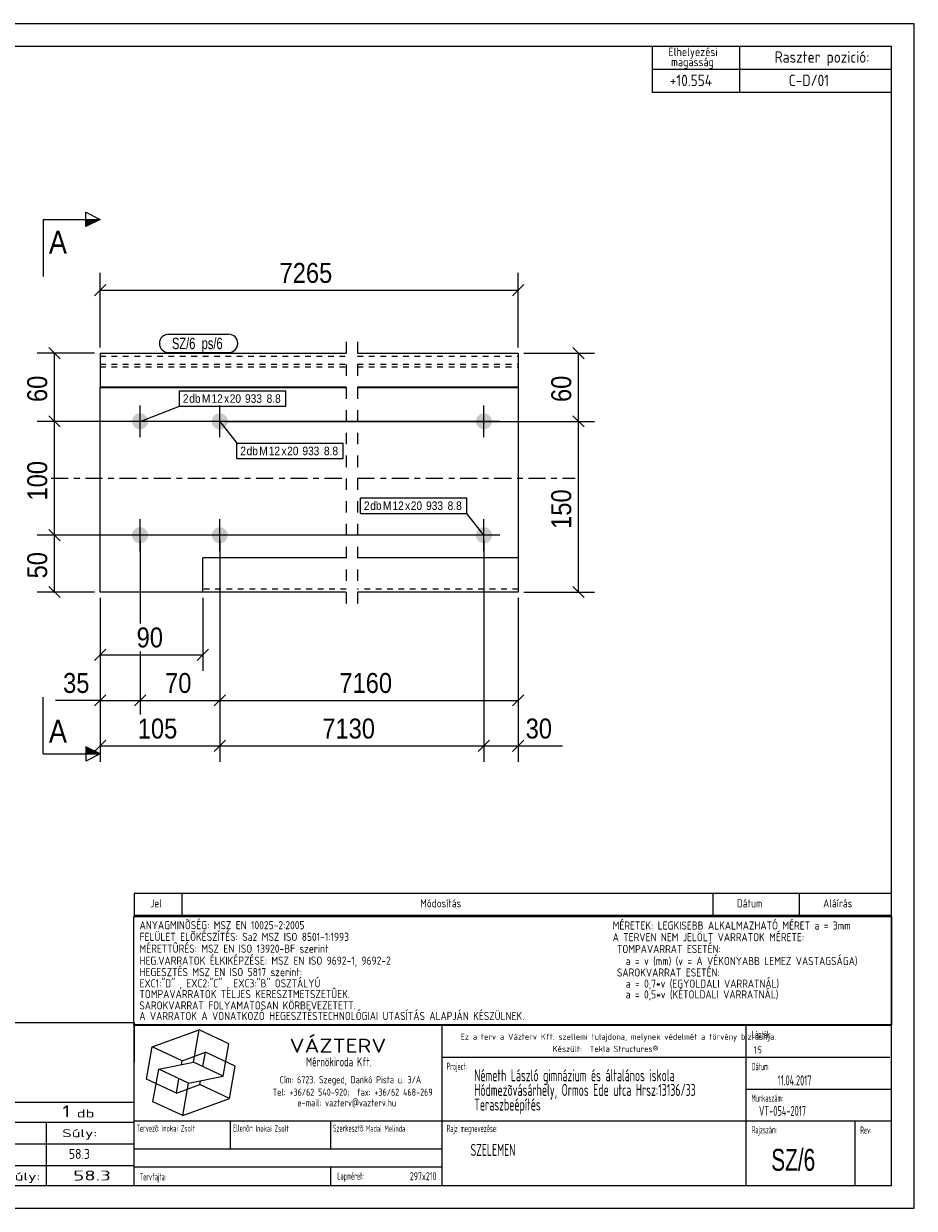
# Model space of a CAD drawing. Header units: millimetres. Extents: x 1 to 296, y 1 to 209.
# Tile 2 of 2: x 140 to 296, y 1 to 209. Entities that reach past the tile are written whole.
import ezdxf

# ---------------------------------------------------------------- set-up
doc = ezdxf.new("R2010")
doc.units = ezdxf.units.MM
for name, pattern in [('XKITLINE00', [0]), ('XKITLINE01', [4, 1, -1, 1, -1]), ('XKITLINE02', [4, 2, -2]), ('XKITLINE03', [6, 3, -1, 1, -1]), ('XKITLINE04', [3, 0.5, -0.5, 0.5, -0.5, 0.5, -0.5])]:
    doc.linetypes.add(name, pattern=pattern)
for name, color, linetype, lineweight in [('Bemassung', 1, 'Continuous', 0), ('Schnitt', 6, 'Continuous', 0), ('Schrauben', 7, 'Continuous', 0), ('Schraubenbezeichnung', 5, 'Continuous', 0), ('Teil', 7, 'Continuous', 0), ('Text', 5, 'Continuous', 0), ('Ueberschrift', 7, 'Continuous', 0), ('Zeichnungsrahmen', 3, 'Continuous', 0)]:
    doc.layers.add(name, color=color, linetype=linetype, lineweight=lineweight)
doc.styles.add('ARIAL', font='ARIAL.TTF')
doc.styles.add('ARIAL_NARROW', font='ARIALN.TTF')
doc.styles.add('ISOCPEUR', font='ISOCPEUR.TTF')
doc.styles.add('ISOCPEUR_BOLD', font='ARIAL.TTF')

msp = doc.modelspace()

# ---------------------------------------------------------------- hatches: boundary and pattern name
at = {"layer": 'Schnitt'}
for points in [[(150.56, 174.64), (153.06, 174.64), (150.56, 173.39)], [(150.56, 82.02), (153.06, 80.77), (150.56, 80.77)]]:
    msp.add_hatch(color=256, dxfattribs=at).paths.add_polyline_path(points, flags=17)
at = {"layer": 'Schrauben'}
for points in [[(158.66, 139.21), (158.66, 139.25), (158.66, 139.28), (158.66, 139.31), (158.67, 139.35), (158.67, 139.38), (158.68, 139.42), (158.68, 139.45), (158.69, 139.48), (158.7, 139.52), (158.71, 139.55), (158.72, 139.58), (158.73, 139.62), (158.74, 139.65), (158.75, 139.68), (158.76, 139.71), (158.78, 139.74), (158.79, 139.78), (158.81, 139.81), (158.82, 139.84), (158.84, 139.87), (158.86, 139.9), (158.87, 139.93), (158.89, 139.96), (158.91, 139.98), (158.93, 140.01), (158.95, 140.04), (158.97, 140.07), (159, 140.09), (159.02, 140.12), (159.04, 140.14), (159.07, 140.17), (159.09, 140.19), (159.12, 140.21), (159.14, 140.24), (159.17, 140.26), (159.2, 140.28), (159.22, 140.3), (159.25, 140.32), (159.28, 140.34), (159.31, 140.36), (159.34, 140.38), (159.37, 140.4), (159.4, 140.41), (159.43, 140.43), (159.46, 140.44), (159.49, 140.46), (159.52, 140.47), (159.55, 140.48), (159.59, 140.5), (159.62, 140.51), (159.65, 140.52), (159.68, 140.53), (159.72, 140.54), (159.75, 140.54), (159.78, 140.55), (159.82, 140.56), (159.85, 140.56), (159.89, 140.57), (159.92, 140.57), (159.95, 140.57), (159.99, 140.58), (160.02, 140.58), (160.06, 140.58), (160.09, 140.58), (160.13, 140.58), (160.16, 140.57), (160.19, 140.57), (160.23, 140.57), (160.26, 140.56), (160.3, 140.56), (160.33, 140.55), (160.36, 140.54), (160.4, 140.54), (160.43, 140.53), (160.46, 140.52), (160.5, 140.51), (160.53, 140.5), (160.56, 140.48), (160.59, 140.47), (160.62, 140.46), (160.66, 140.44), (160.69, 140.43), (160.72, 140.41), (160.75, 140.4), (160.78, 140.38), (160.81, 140.36), (160.83, 140.34), (160.86, 140.32), (160.89, 140.3), (160.92, 140.28), (160.95, 140.26), (160.97, 140.24), (161, 140.21), (161.02, 140.19), (161.05, 140.17), (161.07, 140.14), (161.09, 140.12), (161.12, 140.09), (161.14, 140.07), (161.16, 140.04), (161.18, 140.01), (161.2, 139.98), (161.22, 139.96), (161.24, 139.93), (161.26, 139.9), (161.28, 139.87), (161.29, 139.84), (161.31, 139.81), (161.32, 139.78), (161.34, 139.74), (161.35, 139.71), (161.36, 139.68), (161.38, 139.65), (161.39, 139.62), (161.4, 139.58), (161.41, 139.55), (161.41, 139.52), (161.42, 139.48), (161.43, 139.45), (161.44, 139.42), (161.44, 139.38), (161.45, 139.35), (161.45, 139.31), (161.45, 139.28), (161.46, 139.25), (161.46, 139.21), (161.46, 139.18), (161.46, 139.14), (161.46, 139.11), (161.45, 139.07), (161.45, 139.04), (161.45, 139.01), (161.44, 138.97), (161.44, 138.94), (161.43, 138.9), (161.42, 138.87), (161.41, 138.84), (161.41, 138.8), (161.4, 138.77), (161.39, 138.74), (161.38, 138.71), (161.36, 138.67), (161.35, 138.64), (161.34, 138.61), (161.32, 138.58), (161.31, 138.55), (161.29, 138.52), (161.28, 138.49), (161.26, 138.46), (161.24, 138.43), (161.22, 138.4), (161.2, 138.37), (161.18, 138.34), (161.16, 138.32), (161.14, 138.29), (161.12, 138.26), (161.09, 138.24), (161.07, 138.21), (161.05, 138.19), (161.02, 138.16), (161, 138.14), (160.97, 138.12), (160.95, 138.1), (160.92, 138.07), (160.89, 138.05), (160.86, 138.03), (160.83, 138.01), (160.81, 137.99), (160.78, 137.98), (160.75, 137.96), (160.72, 137.94), (160.69, 137.93), (160.66, 137.91), (160.62, 137.9), (160.59, 137.88), (160.56, 137.87), (160.53, 137.86), (160.5, 137.85), (160.46, 137.84), (160.43, 137.83), (160.4, 137.82), (160.36, 137.81), (160.33, 137.8), (160.3, 137.8), (160.26, 137.79), (160.23, 137.79), (160.19, 137.78), (160.16, 137.78), (160.13, 137.78), (160.09, 137.78), (160.06, 137.78), (160.02, 137.78), (159.99, 137.78), (159.95, 137.78), (159.92, 137.78), (159.89, 137.79), (159.85, 137.79), (159.82, 137.8), (159.78, 137.8), (159.75, 137.81), (159.72, 137.82), (159.68, 137.83), (159.65, 137.84), (159.62, 137.85), (159.59, 137.86), (159.55, 137.87), (159.52, 137.88), (159.49, 137.9), (159.46, 137.91), (159.43, 137.93), (159.4, 137.94), (159.37, 137.96), (159.34, 137.98), (159.31, 137.99), (159.28, 138.01), (159.25, 138.03), (159.22, 138.05), (159.2, 138.07), (159.17, 138.1), (159.14, 138.12), (159.12, 138.14), (159.09, 138.16), (159.07, 138.19), (159.04, 138.21), (159.02, 138.24), (159, 138.26), (158.97, 138.29), (158.95, 138.32), (158.93, 138.34), (158.91, 138.37), (158.89, 138.4), (158.87, 138.43), (158.86, 138.46), (158.84, 138.49), (158.82, 138.52), (158.81, 138.55), (158.79, 138.58), (158.78, 138.61), (158.76, 138.64), (158.75, 138.67), (158.74, 138.71), (158.73, 138.74), (158.72, 138.77), (158.71, 138.8), (158.7, 138.84), (158.69, 138.87), (158.68, 138.9), (158.68, 138.94), (158.67, 138.97), (158.67, 139.01), (158.66, 139.04), (158.66, 139.07), (158.66, 139.11), (158.66, 139.14), (158.66, 139.18)], [(172.66, 139.21), (172.66, 139.25), (172.66, 139.28), (172.66, 139.31), (172.67, 139.35), (172.67, 139.38), (172.68, 139.42), (172.68, 139.45), (172.69, 139.48), (172.7, 139.52), (172.71, 139.55), (172.72, 139.58), (172.73, 139.62), (172.74, 139.65), (172.75, 139.68), (172.76, 139.71), (172.78, 139.74), (172.79, 139.78), (172.81, 139.81), (172.82, 139.84), (172.84, 139.87), (172.86, 139.9), (172.87, 139.93), (172.89, 139.96), (172.91, 139.98), (172.93, 140.01), (172.95, 140.04), (172.97, 140.07), (173, 140.09), (173.02, 140.12), (173.04, 140.14), (173.07, 140.17), (173.09, 140.19), (173.12, 140.21), (173.14, 140.24), (173.17, 140.26), (173.2, 140.28), (173.22, 140.3), (173.25, 140.32), (173.28, 140.34), (173.31, 140.36), (173.34, 140.38), (173.37, 140.4), (173.4, 140.41), (173.43, 140.43), (173.46, 140.44), (173.49, 140.46), (173.52, 140.47), (173.55, 140.48), (173.59, 140.5), (173.62, 140.51), (173.65, 140.52), (173.68, 140.53), (173.72, 140.54), (173.75, 140.54), (173.78, 140.55), (173.82, 140.56), (173.85, 140.56), (173.89, 140.57), (173.92, 140.57), (173.95, 140.57), (173.99, 140.58), (174.02, 140.58), (174.06, 140.58), (174.09, 140.58), (174.13, 140.58), (174.16, 140.57), (174.19, 140.57), (174.23, 140.57), (174.26, 140.56), (174.3, 140.56), (174.33, 140.55), (174.36, 140.54), (174.4, 140.54), (174.43, 140.53), (174.46, 140.52), (174.5, 140.51), (174.53, 140.5), (174.56, 140.48), (174.59, 140.47), (174.62, 140.46), (174.66, 140.44), (174.69, 140.43), (174.72, 140.41), (174.75, 140.4), (174.78, 140.38), (174.81, 140.36), (174.83, 140.34), (174.86, 140.32), (174.89, 140.3), (174.92, 140.28), (174.95, 140.26), (174.97, 140.24), (175, 140.21), (175.02, 140.19), (175.05, 140.17), (175.07, 140.14), (175.09, 140.12), (175.12, 140.09), (175.14, 140.07), (175.16, 140.04), (175.18, 140.01), (175.2, 139.98), (175.22, 139.96), (175.24, 139.93), (175.26, 139.9), (175.28, 139.87), (175.29, 139.84), (175.31, 139.81), (175.32, 139.78), (175.34, 139.74), (175.35, 139.71), (175.36, 139.68), (175.38, 139.65), (175.39, 139.62), (175.4, 139.58), (175.41, 139.55), (175.41, 139.52), (175.42, 139.48), (175.43, 139.45), (175.44, 139.42), (175.44, 139.38), (175.45, 139.35), (175.45, 139.31), (175.45, 139.28), (175.46, 139.25), (175.46, 139.21), (175.46, 139.18), (175.46, 139.14), (175.46, 139.11), (175.45, 139.07), (175.45, 139.04), (175.45, 139.01), (175.44, 138.97), (175.44, 138.94), (175.43, 138.9), (175.42, 138.87), (175.41, 138.84), (175.41, 138.8), (175.4, 138.77), (175.39, 138.74), (175.38, 138.71), (175.36, 138.67), (175.35, 138.64), (175.34, 138.61), (175.32, 138.58), (175.31, 138.55), (175.29, 138.52), (175.28, 138.49), (175.26, 138.46), (175.24, 138.43), (175.22, 138.4), (175.2, 138.37), (175.18, 138.34), (175.16, 138.32), (175.14, 138.29), (175.12, 138.26), (175.09, 138.24), (175.07, 138.21), (175.05, 138.19), (175.02, 138.16), (175, 138.14), (174.97, 138.12), (174.95, 138.1), (174.92, 138.07), (174.89, 138.05), (174.86, 138.03), (174.83, 138.01), (174.81, 137.99), (174.78, 137.98), (174.75, 137.96), (174.72, 137.94), (174.69, 137.93), (174.66, 137.91), (174.62, 137.9), (174.59, 137.88), (174.56, 137.87), (174.53, 137.86), (174.5, 137.85), (174.46, 137.84), (174.43, 137.83), (174.4, 137.82), (174.36, 137.81), (174.33, 137.8), (174.3, 137.8), (174.26, 137.79), (174.23, 137.79), (174.19, 137.78), (174.16, 137.78), (174.13, 137.78), (174.09, 137.78), (174.06, 137.78), (174.02, 137.78), (173.99, 137.78), (173.95, 137.78), (173.92, 137.78), (173.89, 137.79), (173.85, 137.79), (173.82, 137.8), (173.78, 137.8), (173.75, 137.81), (173.72, 137.82), (173.68, 137.83), (173.65, 137.84), (173.62, 137.85), (173.59, 137.86), (173.55, 137.87), (173.52, 137.88), (173.49, 137.9), (173.46, 137.91), (173.43, 137.93), (173.4, 137.94), (173.37, 137.96), (173.34, 137.98), (173.31, 137.99), (173.28, 138.01), (173.25, 138.03), (173.22, 138.05), (173.2, 138.07), (173.17, 138.1), (173.14, 138.12), (173.12, 138.14), (173.09, 138.16), (173.07, 138.19), (173.04, 138.21), (173.02, 138.24), (173, 138.26), (172.97, 138.29), (172.95, 138.32), (172.93, 138.34), (172.91, 138.37), (172.89, 138.4), (172.87, 138.43), (172.86, 138.46), (172.84, 138.49), (172.82, 138.52), (172.81, 138.55), (172.79, 138.58), (172.78, 138.61), (172.76, 138.64), (172.75, 138.67), (172.74, 138.71), (172.73, 138.74), (172.72, 138.77), (172.71, 138.8), (172.7, 138.84), (172.69, 138.87), (172.68, 138.9), (172.68, 138.94), (172.67, 138.97), (172.67, 139.01), (172.66, 139.04), (172.66, 139.07), (172.66, 139.11), (172.66, 139.14), (172.66, 139.18)], [(219.05, 139.21), (219.05, 139.25), (219.05, 139.28), (219.05, 139.31), (219.06, 139.35), (219.06, 139.38), (219.07, 139.42), (219.07, 139.45), (219.08, 139.48), (219.09, 139.52), (219.1, 139.55), (219.11, 139.58), (219.12, 139.62), (219.13, 139.65), (219.14, 139.68), (219.15, 139.71), (219.16, 139.74), (219.18, 139.78), (219.19, 139.81), (219.21, 139.84), (219.23, 139.87), (219.24, 139.9), (219.26, 139.93), (219.28, 139.96), (219.3, 139.98), (219.32, 140.01), (219.34, 140.04), (219.36, 140.07), (219.38, 140.09), (219.41, 140.12), (219.43, 140.14), (219.45, 140.17), (219.48, 140.19), (219.5, 140.21), (219.53, 140.24), (219.56, 140.26), (219.58, 140.28), (219.61, 140.3), (219.64, 140.32), (219.67, 140.34), (219.7, 140.36), (219.73, 140.38), (219.75, 140.4), (219.78, 140.41), (219.82, 140.43), (219.85, 140.44), (219.88, 140.46), (219.91, 140.47), (219.94, 140.48), (219.97, 140.5), (220.01, 140.51), (220.04, 140.52), (220.07, 140.53), (220.1, 140.54), (220.14, 140.54), (220.17, 140.55), (220.21, 140.56), (220.24, 140.56), (220.27, 140.57), (220.31, 140.57), (220.34, 140.57), (220.38, 140.58), (220.41, 140.58), (220.44, 140.58), (220.48, 140.58), (220.51, 140.58), (220.55, 140.57), (220.58, 140.57), (220.62, 140.57), (220.65, 140.56), (220.68, 140.56), (220.72, 140.55), (220.75, 140.54), (220.78, 140.54), (220.82, 140.53), (220.85, 140.52), (220.88, 140.51), (220.92, 140.5), (220.95, 140.48), (220.98, 140.47), (221.01, 140.46), (221.04, 140.44), (221.07, 140.43), (221.1, 140.41), (221.13, 140.4), (221.16, 140.38), (221.19, 140.36), (221.22, 140.34), (221.25, 140.32), (221.28, 140.3), (221.31, 140.28), (221.33, 140.26), (221.36, 140.24), (221.38, 140.21), (221.41, 140.19), (221.43, 140.17), (221.46, 140.14), (221.48, 140.12), (221.5, 140.09), (221.53, 140.07), (221.55, 140.04), (221.57, 140.01), (221.59, 139.98), (221.61, 139.96), (221.63, 139.93), (221.65, 139.9), (221.66, 139.87), (221.68, 139.84), (221.7, 139.81), (221.71, 139.78), (221.72, 139.74), (221.74, 139.71), (221.75, 139.68), (221.76, 139.65), (221.77, 139.62), (221.78, 139.58), (221.79, 139.55), (221.8, 139.52), (221.81, 139.48), (221.82, 139.45), (221.82, 139.42), (221.83, 139.38), (221.83, 139.35), (221.84, 139.31), (221.84, 139.28), (221.84, 139.25), (221.84, 139.21), (221.84, 139.18), (221.84, 139.14), (221.84, 139.11), (221.84, 139.07), (221.84, 139.04), (221.83, 139.01), (221.83, 138.97), (221.82, 138.94), (221.82, 138.9), (221.81, 138.87), (221.8, 138.84), (221.79, 138.8), (221.78, 138.77), (221.77, 138.74), (221.76, 138.71), (221.75, 138.67), (221.74, 138.64), (221.72, 138.61), (221.71, 138.58), (221.7, 138.55), (221.68, 138.52), (221.66, 138.49), (221.65, 138.46), (221.63, 138.43), (221.61, 138.4), (221.59, 138.37), (221.57, 138.34), (221.55, 138.32), (221.53, 138.29), (221.5, 138.26), (221.48, 138.24), (221.46, 138.21), (221.43, 138.19), (221.41, 138.16), (221.38, 138.14), (221.36, 138.12), (221.33, 138.1), (221.31, 138.07), (221.28, 138.05), (221.25, 138.03), (221.22, 138.01), (221.19, 137.99), (221.16, 137.98), (221.13, 137.96), (221.1, 137.94), (221.07, 137.93), (221.04, 137.91), (221.01, 137.9), (220.98, 137.88), (220.95, 137.87), (220.92, 137.86), (220.88, 137.85), (220.85, 137.84), (220.82, 137.83), (220.78, 137.82), (220.75, 137.81), (220.72, 137.8), (220.68, 137.8), (220.65, 137.79), (220.62, 137.79), (220.58, 137.78), (220.55, 137.78), (220.51, 137.78), (220.48, 137.78), (220.44, 137.78), (220.41, 137.78), (220.38, 137.78), (220.34, 137.78), (220.31, 137.78), (220.27, 137.79), (220.24, 137.79), (220.21, 137.8), (220.17, 137.8), (220.14, 137.81), (220.1, 137.82), (220.07, 137.83), (220.04, 137.84), (220.01, 137.85), (219.97, 137.86), (219.94, 137.87), (219.91, 137.88), (219.88, 137.9), (219.85, 137.91), (219.82, 137.93), (219.78, 137.94), (219.75, 137.96), (219.73, 137.98), (219.7, 137.99), (219.67, 138.01), (219.64, 138.03), (219.61, 138.05), (219.58, 138.07), (219.56, 138.1), (219.53, 138.12), (219.5, 138.14), (219.48, 138.16), (219.45, 138.19), (219.43, 138.21), (219.41, 138.24), (219.38, 138.26), (219.36, 138.29), (219.34, 138.32), (219.32, 138.34), (219.3, 138.37), (219.28, 138.4), (219.26, 138.43), (219.24, 138.46), (219.23, 138.49), (219.21, 138.52), (219.19, 138.55), (219.18, 138.58), (219.16, 138.61), (219.15, 138.64), (219.14, 138.67), (219.13, 138.71), (219.12, 138.74), (219.11, 138.77), (219.1, 138.8), (219.09, 138.84), (219.08, 138.87), (219.07, 138.9), (219.07, 138.94), (219.06, 138.97), (219.06, 139.01), (219.05, 139.04), (219.05, 139.07), (219.05, 139.11), (219.05, 139.14), (219.04, 139.18)], [(158.66, 119.21), (158.66, 119.25), (158.66, 119.28), (158.66, 119.31), (158.67, 119.35), (158.67, 119.38), (158.68, 119.42), (158.68, 119.45), (158.69, 119.48), (158.7, 119.52), (158.71, 119.55), (158.72, 119.58), (158.73, 119.62), (158.74, 119.65), (158.75, 119.68), (158.76, 119.71), (158.78, 119.74), (158.79, 119.78), (158.81, 119.81), (158.82, 119.84), (158.84, 119.87), (158.86, 119.9), (158.87, 119.93), (158.89, 119.96), (158.91, 119.98), (158.93, 120.01), (158.95, 120.04), (158.97, 120.07), (159, 120.09), (159.02, 120.12), (159.04, 120.14), (159.07, 120.17), (159.09, 120.19), (159.12, 120.21), (159.14, 120.24), (159.17, 120.26), (159.2, 120.28), (159.22, 120.3), (159.25, 120.32), (159.28, 120.34), (159.31, 120.36), (159.34, 120.38), (159.37, 120.4), (159.4, 120.41), (159.43, 120.43), (159.46, 120.44), (159.49, 120.46), (159.52, 120.47), (159.55, 120.48), (159.59, 120.5), (159.62, 120.51), (159.65, 120.52), (159.68, 120.53), (159.72, 120.54), (159.75, 120.54), (159.78, 120.55), (159.82, 120.56), (159.85, 120.56), (159.89, 120.57), (159.92, 120.57), (159.95, 120.57), (159.99, 120.58), (160.02, 120.58), (160.06, 120.58), (160.09, 120.58), (160.13, 120.58), (160.16, 120.57), (160.19, 120.57), (160.23, 120.57), (160.26, 120.56), (160.3, 120.56), (160.33, 120.55), (160.36, 120.54), (160.4, 120.54), (160.43, 120.53), (160.46, 120.52), (160.5, 120.51), (160.53, 120.5), (160.56, 120.48), (160.59, 120.47), (160.62, 120.46), (160.66, 120.44), (160.69, 120.43), (160.72, 120.41), (160.75, 120.4), (160.78, 120.38), (160.81, 120.36), (160.83, 120.34), (160.86, 120.32), (160.89, 120.3), (160.92, 120.28), (160.95, 120.26), (160.97, 120.24), (161, 120.21), (161.02, 120.19), (161.05, 120.17), (161.07, 120.14), (161.09, 120.12), (161.12, 120.09), (161.14, 120.07), (161.16, 120.04), (161.18, 120.01), (161.2, 119.98), (161.22, 119.96), (161.24, 119.93), (161.26, 119.9), (161.28, 119.87), (161.29, 119.84), (161.31, 119.81), (161.32, 119.78), (161.34, 119.74), (161.35, 119.71), (161.36, 119.68), (161.38, 119.65), (161.39, 119.62), (161.4, 119.58), (161.41, 119.55), (161.41, 119.52), (161.42, 119.48), (161.43, 119.45), (161.44, 119.42), (161.44, 119.38), (161.45, 119.35), (161.45, 119.31), (161.45, 119.28), (161.46, 119.25), (161.46, 119.21), (161.46, 119.18), (161.46, 119.14), (161.46, 119.11), (161.45, 119.07), (161.45, 119.04), (161.45, 119.01), (161.44, 118.97), (161.44, 118.94), (161.43, 118.9), (161.42, 118.87), (161.41, 118.84), (161.41, 118.8), (161.4, 118.77), (161.39, 118.74), (161.38, 118.71), (161.36, 118.67), (161.35, 118.64), (161.34, 118.61), (161.32, 118.58), (161.31, 118.55), (161.29, 118.52), (161.28, 118.49), (161.26, 118.46), (161.24, 118.43), (161.22, 118.4), (161.2, 118.37), (161.18, 118.34), (161.16, 118.32), (161.14, 118.29), (161.12, 118.26), (161.09, 118.24), (161.07, 118.21), (161.05, 118.19), (161.02, 118.16), (161, 118.14), (160.97, 118.12), (160.95, 118.1), (160.92, 118.07), (160.89, 118.05), (160.86, 118.03), (160.83, 118.01), (160.81, 117.99), (160.78, 117.98), (160.75, 117.96), (160.72, 117.94), (160.69, 117.93), (160.66, 117.91), (160.62, 117.9), (160.59, 117.88), (160.56, 117.87), (160.53, 117.86), (160.5, 117.85), (160.46, 117.84), (160.43, 117.83), (160.4, 117.82), (160.36, 117.81), (160.33, 117.8), (160.3, 117.8), (160.26, 117.79), (160.23, 117.79), (160.19, 117.78), (160.16, 117.78), (160.13, 117.78), (160.09, 117.78), (160.06, 117.78), (160.02, 117.78), (159.99, 117.78), (159.95, 117.78), (159.92, 117.78), (159.89, 117.79), (159.85, 117.79), (159.82, 117.8), (159.78, 117.8), (159.75, 117.81), (159.72, 117.82), (159.68, 117.83), (159.65, 117.84), (159.62, 117.85), (159.59, 117.86), (159.55, 117.87), (159.52, 117.88), (159.49, 117.9), (159.46, 117.91), (159.43, 117.93), (159.4, 117.94), (159.37, 117.96), (159.34, 117.98), (159.31, 117.99), (159.28, 118.01), (159.25, 118.03), (159.22, 118.05), (159.2, 118.07), (159.17, 118.1), (159.14, 118.12), (159.12, 118.14), (159.09, 118.16), (159.07, 118.19), (159.04, 118.21), (159.02, 118.24), (159, 118.26), (158.97, 118.29), (158.95, 118.32), (158.93, 118.34), (158.91, 118.37), (158.89, 118.4), (158.87, 118.43), (158.86, 118.46), (158.84, 118.49), (158.82, 118.52), (158.81, 118.55), (158.79, 118.58), (158.78, 118.61), (158.76, 118.64), (158.75, 118.67), (158.74, 118.71), (158.73, 118.74), (158.72, 118.77), (158.71, 118.8), (158.7, 118.84), (158.69, 118.87), (158.68, 118.9), (158.68, 118.94), (158.67, 118.97), (158.67, 119.01), (158.66, 119.04), (158.66, 119.07), (158.66, 119.11), (158.66, 119.14), (158.66, 119.18)], [(172.66, 119.21), (172.66, 119.25), (172.66, 119.28), (172.66, 119.31), (172.67, 119.35), (172.67, 119.38), (172.68, 119.42), (172.68, 119.45), (172.69, 119.48), (172.7, 119.52), (172.71, 119.55), (172.72, 119.58), (172.73, 119.62), (172.74, 119.65), (172.75, 119.68), (172.76, 119.71), (172.78, 119.74), (172.79, 119.78), (172.81, 119.81), (172.82, 119.84), (172.84, 119.87), (172.86, 119.9), (172.87, 119.93), (172.89, 119.96), (172.91, 119.98), (172.93, 120.01), (172.95, 120.04), (172.97, 120.07), (173, 120.09), (173.02, 120.12), (173.04, 120.14), (173.07, 120.17), (173.09, 120.19), (173.12, 120.21), (173.14, 120.24), (173.17, 120.26), (173.2, 120.28), (173.22, 120.3), (173.25, 120.32), (173.28, 120.34), (173.31, 120.36), (173.34, 120.38), (173.37, 120.4), (173.4, 120.41), (173.43, 120.43), (173.46, 120.44), (173.49, 120.46), (173.52, 120.47), (173.55, 120.48), (173.59, 120.5), (173.62, 120.51), (173.65, 120.52), (173.68, 120.53), (173.72, 120.54), (173.75, 120.54), (173.78, 120.55), (173.82, 120.56), (173.85, 120.56), (173.89, 120.57), (173.92, 120.57), (173.95, 120.57), (173.99, 120.58), (174.02, 120.58), (174.06, 120.58), (174.09, 120.58), (174.13, 120.58), (174.16, 120.57), (174.19, 120.57), (174.23, 120.57), (174.26, 120.56), (174.3, 120.56), (174.33, 120.55), (174.36, 120.54), (174.4, 120.54), (174.43, 120.53), (174.46, 120.52), (174.5, 120.51), (174.53, 120.5), (174.56, 120.48), (174.59, 120.47), (174.62, 120.46), (174.66, 120.44), (174.69, 120.43), (174.72, 120.41), (174.75, 120.4), (174.78, 120.38), (174.81, 120.36), (174.83, 120.34), (174.86, 120.32), (174.89, 120.3), (174.92, 120.28), (174.95, 120.26), (174.97, 120.24), (175, 120.21), (175.02, 120.19), (175.05, 120.17), (175.07, 120.14), (175.09, 120.12), (175.12, 120.09), (175.14, 120.07), (175.16, 120.04), (175.18, 120.01), (175.2, 119.98), (175.22, 119.96), (175.24, 119.93), (175.26, 119.9), (175.28, 119.87), (175.29, 119.84), (175.31, 119.81), (175.32, 119.78), (175.34, 119.74), (175.35, 119.71), (175.36, 119.68), (175.38, 119.65), (175.39, 119.62), (175.4, 119.58), (175.41, 119.55), (175.41, 119.52), (175.42, 119.48), (175.43, 119.45), (175.44, 119.42), (175.44, 119.38), (175.45, 119.35), (175.45, 119.31), (175.45, 119.28), (175.46, 119.25), (175.46, 119.21), (175.46, 119.18), (175.46, 119.14), (175.46, 119.11), (175.45, 119.07), (175.45, 119.04), (175.45, 119.01), (175.44, 118.97), (175.44, 118.94), (175.43, 118.9), (175.42, 118.87), (175.41, 118.84), (175.41, 118.8), (175.4, 118.77), (175.39, 118.74), (175.38, 118.71), (175.36, 118.67), (175.35, 118.64), (175.34, 118.61), (175.32, 118.58), (175.31, 118.55), (175.29, 118.52), (175.28, 118.49), (175.26, 118.46), (175.24, 118.43), (175.22, 118.4), (175.2, 118.37), (175.18, 118.34), (175.16, 118.32), (175.14, 118.29), (175.12, 118.26), (175.09, 118.24), (175.07, 118.21), (175.05, 118.19), (175.02, 118.16), (175, 118.14), (174.97, 118.12), (174.95, 118.1), (174.92, 118.07), (174.89, 118.05), (174.86, 118.03), (174.83, 118.01), (174.81, 117.99), (174.78, 117.98), (174.75, 117.96), (174.72, 117.94), (174.69, 117.93), (174.66, 117.91), (174.62, 117.9), (174.59, 117.88), (174.56, 117.87), (174.53, 117.86), (174.5, 117.85), (174.46, 117.84), (174.43, 117.83), (174.4, 117.82), (174.36, 117.81), (174.33, 117.8), (174.3, 117.8), (174.26, 117.79), (174.23, 117.79), (174.19, 117.78), (174.16, 117.78), (174.13, 117.78), (174.09, 117.78), (174.06, 117.78), (174.02, 117.78), (173.99, 117.78), (173.95, 117.78), (173.92, 117.78), (173.89, 117.79), (173.85, 117.79), (173.82, 117.8), (173.78, 117.8), (173.75, 117.81), (173.72, 117.82), (173.68, 117.83), (173.65, 117.84), (173.62, 117.85), (173.59, 117.86), (173.55, 117.87), (173.52, 117.88), (173.49, 117.9), (173.46, 117.91), (173.43, 117.93), (173.4, 117.94), (173.37, 117.96), (173.34, 117.98), (173.31, 117.99), (173.28, 118.01), (173.25, 118.03), (173.22, 118.05), (173.2, 118.07), (173.17, 118.1), (173.14, 118.12), (173.12, 118.14), (173.09, 118.16), (173.07, 118.19), (173.04, 118.21), (173.02, 118.24), (173, 118.26), (172.97, 118.29), (172.95, 118.32), (172.93, 118.34), (172.91, 118.37), (172.89, 118.4), (172.87, 118.43), (172.86, 118.46), (172.84, 118.49), (172.82, 118.52), (172.81, 118.55), (172.79, 118.58), (172.78, 118.61), (172.76, 118.64), (172.75, 118.67), (172.74, 118.71), (172.73, 118.74), (172.72, 118.77), (172.71, 118.8), (172.7, 118.84), (172.69, 118.87), (172.68, 118.9), (172.68, 118.94), (172.67, 118.97), (172.67, 119.01), (172.66, 119.04), (172.66, 119.07), (172.66, 119.11), (172.66, 119.14), (172.66, 119.18)], [(219.05, 119.21), (219.05, 119.25), (219.05, 119.28), (219.05, 119.31), (219.06, 119.35), (219.06, 119.38), (219.07, 119.42), (219.07, 119.45), (219.08, 119.48), (219.09, 119.52), (219.1, 119.55), (219.11, 119.58), (219.12, 119.62), (219.13, 119.65), (219.14, 119.68), (219.15, 119.71), (219.16, 119.74), (219.18, 119.78), (219.19, 119.81), (219.21, 119.84), (219.23, 119.87), (219.24, 119.9), (219.26, 119.93), (219.28, 119.96), (219.3, 119.98), (219.32, 120.01), (219.34, 120.04), (219.36, 120.07), (219.38, 120.09), (219.41, 120.12), (219.43, 120.14), (219.45, 120.17), (219.48, 120.19), (219.5, 120.21), (219.53, 120.24), (219.56, 120.26), (219.58, 120.28), (219.61, 120.3), (219.64, 120.32), (219.67, 120.34), (219.7, 120.36), (219.73, 120.38), (219.75, 120.4), (219.78, 120.41), (219.82, 120.43), (219.85, 120.44), (219.88, 120.46), (219.91, 120.47), (219.94, 120.48), (219.97, 120.5), (220.01, 120.51), (220.04, 120.52), (220.07, 120.53), (220.1, 120.54), (220.14, 120.54), (220.17, 120.55), (220.21, 120.56), (220.24, 120.56), (220.27, 120.57), (220.31, 120.57), (220.34, 120.57), (220.38, 120.58), (220.41, 120.58), (220.44, 120.58), (220.48, 120.58), (220.51, 120.58), (220.55, 120.57), (220.58, 120.57), (220.62, 120.57), (220.65, 120.56), (220.68, 120.56), (220.72, 120.55), (220.75, 120.54), (220.78, 120.54), (220.82, 120.53), (220.85, 120.52), (220.88, 120.51), (220.92, 120.5), (220.95, 120.48), (220.98, 120.47), (221.01, 120.46), (221.04, 120.44), (221.07, 120.43), (221.1, 120.41), (221.13, 120.4), (221.16, 120.38), (221.19, 120.36), (221.22, 120.34), (221.25, 120.32), (221.28, 120.3), (221.31, 120.28), (221.33, 120.26), (221.36, 120.24), (221.38, 120.21), (221.41, 120.19), (221.43, 120.17), (221.46, 120.14), (221.48, 120.12), (221.5, 120.09), (221.53, 120.07), (221.55, 120.04), (221.57, 120.01), (221.59, 119.98), (221.61, 119.96), (221.63, 119.93), (221.65, 119.9), (221.66, 119.87), (221.68, 119.84), (221.7, 119.81), (221.71, 119.78), (221.72, 119.74), (221.74, 119.71), (221.75, 119.68), (221.76, 119.65), (221.77, 119.62), (221.78, 119.58), (221.79, 119.55), (221.8, 119.52), (221.81, 119.48), (221.82, 119.45), (221.82, 119.42), (221.83, 119.38), (221.83, 119.35), (221.84, 119.31), (221.84, 119.28), (221.84, 119.25), (221.84, 119.21), (221.84, 119.18), (221.84, 119.14), (221.84, 119.11), (221.84, 119.07), (221.84, 119.04), (221.83, 119.01), (221.83, 118.97), (221.82, 118.94), (221.82, 118.9), (221.81, 118.87), (221.8, 118.84), (221.79, 118.8), (221.78, 118.77), (221.77, 118.74), (221.76, 118.71), (221.75, 118.67), (221.74, 118.64), (221.72, 118.61), (221.71, 118.58), (221.7, 118.55), (221.68, 118.52), (221.66, 118.49), (221.65, 118.46), (221.63, 118.43), (221.61, 118.4), (221.59, 118.37), (221.57, 118.34), (221.55, 118.32), (221.53, 118.29), (221.5, 118.26), (221.48, 118.24), (221.46, 118.21), (221.43, 118.19), (221.41, 118.16), (221.38, 118.14), (221.36, 118.12), (221.33, 118.1), (221.31, 118.07), (221.28, 118.05), (221.25, 118.03), (221.22, 118.01), (221.19, 117.99), (221.16, 117.98), (221.13, 117.96), (221.1, 117.94), (221.07, 117.93), (221.04, 117.91), (221.01, 117.9), (220.98, 117.88), (220.95, 117.87), (220.92, 117.86), (220.88, 117.85), (220.85, 117.84), (220.82, 117.83), (220.78, 117.82), (220.75, 117.81), (220.72, 117.8), (220.68, 117.8), (220.65, 117.79), (220.62, 117.79), (220.58, 117.78), (220.55, 117.78), (220.51, 117.78), (220.48, 117.78), (220.44, 117.78), (220.41, 117.78), (220.38, 117.78), (220.34, 117.78), (220.31, 117.78), (220.27, 117.79), (220.24, 117.79), (220.21, 117.8), (220.17, 117.8), (220.14, 117.81), (220.1, 117.82), (220.07, 117.83), (220.04, 117.84), (220.01, 117.85), (219.97, 117.86), (219.94, 117.87), (219.91, 117.88), (219.88, 117.9), (219.85, 117.91), (219.82, 117.93), (219.78, 117.94), (219.75, 117.96), (219.73, 117.98), (219.7, 117.99), (219.67, 118.01), (219.64, 118.03), (219.61, 118.05), (219.58, 118.07), (219.56, 118.1), (219.53, 118.12), (219.5, 118.14), (219.48, 118.16), (219.45, 118.19), (219.43, 118.21), (219.41, 118.24), (219.38, 118.26), (219.36, 118.29), (219.34, 118.32), (219.32, 118.34), (219.3, 118.37), (219.28, 118.4), (219.26, 118.43), (219.24, 118.46), (219.23, 118.49), (219.21, 118.52), (219.19, 118.55), (219.18, 118.58), (219.16, 118.61), (219.15, 118.64), (219.14, 118.67), (219.13, 118.71), (219.12, 118.74), (219.11, 118.77), (219.1, 118.8), (219.09, 118.84), (219.08, 118.87), (219.07, 118.9), (219.07, 118.94), (219.06, 118.97), (219.06, 119.01), (219.05, 119.04), (219.05, 119.07), (219.05, 119.11), (219.05, 119.14), (219.04, 119.18)]]:
    msp.add_hatch(color=256, dxfattribs=at).paths.add_polyline_path(points, flags=17)

# ---------------------------------------------------------------- linework, layer by layer
at = {"layer": 'Bemassung', "linetype": 'XKITLINE00', "lineweight": 0}
for p, q in [((153.06, 152.16), (153.06, 165.24)), ((226.44, 152.16), (226.44, 165.24)), ((154.05, 163.18), (152.07, 161.2)), ((227.43, 163.18), (225.45, 161.2)), ((153.06, 162.19), (226.44, 162.19)), ((144.07, 152.15), (146.05, 150.17)), ((236.07, 152.15), (238.05, 150.17)), ((152.06, 151.16), (142.01, 151.16)), ((145.06, 139.18), (145.06, 151.16)), ((227.44, 151.16), (239.86, 151.16)), ((237.06, 139.18), (237.06, 151.16)), ((144.07, 140.17), (146.05, 138.19)), ((144.07, 140.17), (146.05, 138.19)), ((236.07, 140.17), (238.05, 138.19)), ((236.07, 140.17), (238.05, 138.19)), ((219.44, 139.18), (142.01, 139.18)), ((219.44, 139.18), (142.01, 139.18)), ((145.06, 119.18), (145.06, 139.18)), ((175.06, 139.18), (239.86, 139.18)), ((175.06, 139.18), (239.86, 139.18)), ((237.06, 109.21), (237.06, 139.18)), ((219.44, 119.18), (142.01, 119.18)), ((219.44, 119.18), (142.01, 119.18)), ((144.07, 120.17), (146.05, 118.19)), ((144.07, 120.17), (146.05, 118.19)), ((145.06, 109.21), (145.06, 119.18)), ((160.06, 118.18), (160.06, 103.69)), ((160.06, 118.18), (160.06, 103.69)), ((174.06, 118.18), (174.06, 79.39)), ((174.06, 118.18), (174.06, 79.39)), ((174.06, 118.18), (174.06, 87.39)), ((174.06, 118.18), (174.06, 87.39)), ((220.44, 118.18), (220.44, 79.39)), ((220.44, 118.18), (220.44, 79.39)), ((152.06, 109.21), (142.01, 109.21)), ((144.07, 110.2), (146.05, 108.22)), ((153.06, 108.21), (153.06, 79.39)), ((153.06, 108.21), (153.06, 87.39)), ((153.06, 108.21), (153.06, 95.39)), ((171.06, 108.21), (171.06, 95.39)), ((226.44, 108.21), (226.44, 79.39)), ((226.44, 108.21), (226.44, 87.39)), ((227.44, 109.21), (239.86, 109.21)), ((236.07, 110.2), (238.05, 108.22)), ((154.05, 99.18), (152.07, 97.2)), ((153.06, 98.19), (171.06, 98.19)), ((160.06, 98.79), (160.06, 87.69)), ((160.06, 98.79), (160.06, 87.69)), ((172.05, 99.18), (170.07, 97.2)), ((153.06, 90.19), (145.24, 90.19)), ((153.06, 90.19), (145.24, 90.19)), ((154.05, 91.18), (152.07, 89.2)), ((153.06, 90.19), (160.06, 90.19)), ((161.05, 91.18), (159.07, 89.2)), ((161.05, 91.18), (159.07, 89.2)), ((160.06, 90.19), (174.06, 90.19)), ((175.05, 91.18), (173.07, 89.2)), ((175.05, 91.18), (173.07, 89.2)), ((174.06, 90.19), (226.44, 90.19)), ((227.43, 91.18), (225.45, 89.2)), ((154.05, 83.18), (152.07, 81.2)), ((153.06, 82.19), (174.06, 82.19)), ((175.05, 83.18), (173.07, 81.2)), ((175.05, 83.18), (173.07, 81.2)), ((174.06, 82.19), (220.44, 82.19)), ((221.43, 83.18), (219.45, 81.2)), ((221.43, 83.18), (219.45, 81.2)), ((220.44, 82.19), (226.44, 82.19)), ((227.43, 83.18), (225.45, 81.2)), ((226.44, 82.19), (234.26, 82.19)), ((226.44, 82.19), (234.26, 82.19))]:
    msp.add_line(p, q, dxfattribs=at)
at = {"layer": 'Bemassung'}
for p in [(153.06, 162.19), (226.44, 162.19), (145.06, 151.16), (237.06, 151.16), (145.06, 139.18), (145.06, 139.18), (237.06, 139.18), (237.06, 139.18), (145.06, 119.18), (145.06, 119.18), (145.06, 109.21), (237.06, 109.21), (153.06, 98.19), (171.06, 98.19), (153.06, 90.19), (160.06, 90.19), (160.06, 90.19), (174.06, 90.19), (174.06, 90.19), (226.44, 90.19), (153.06, 82.19), (174.06, 82.19), (174.06, 82.19), (220.44, 82.19), (220.44, 82.19), (226.44, 82.19)]:
    msp.add_point(p, dxfattribs=at)
at = {"layer": 'Schnitt', "linetype": 'XKITLINE00', "lineweight": 0}
for p, q in [((150.56, 173.39), (150.56, 175.89)), ((150.56, 175.89), (153.06, 174.64)), ((143.06, 174.64), (143.06, 164.64)), ((143.06, 174.64), (153.06, 174.64)), ((153.06, 174.64), (150.56, 173.39)), ((143.06, 80.77), (143.06, 90.77)), ((153.06, 80.77), (150.56, 82.02)), ((150.56, 82.02), (150.56, 79.52)), ((143.06, 80.77), (153.06, 80.77)), ((153.06, 80.77), (150.56, 79.52))]:
    msp.add_line(p, q, dxfattribs=at)
at = {"layer": 'Schrauben', "linetype": 'XKITLINE00', "lineweight": 0}
for p, q in [((160.06, 136.38), (160.06, 141.98)), ((174.06, 136.38), (174.06, 141.98)), ((220.44, 136.38), (220.44, 141.98)), ((162.86, 139.18), (157.26, 139.18)), ((176.86, 139.18), (171.26, 139.18)), ((223.24, 139.18), (217.64, 139.18)), ((160.06, 116.38), (160.06, 121.98)), ((174.06, 116.38), (174.06, 121.98)), ((220.44, 116.38), (220.44, 121.98)), ((162.86, 119.18), (157.26, 119.18)), ((176.86, 119.18), (171.26, 119.18)), ((223.24, 119.18), (217.64, 119.18))]:
    msp.add_line(p, q, dxfattribs=at)
at = {"layer": 'Schraubenbezeichnung', "linetype": 'XKITLINE00', "lineweight": 0}
for p, q in [((166.98, 144.53), (185.66, 144.53)), ((166.98, 141.83), (166.98, 144.53)), ((185.66, 141.83), (185.66, 144.53)), ((160.06, 139.18), (166.98, 141.83)), ((166.98, 141.83), (185.66, 141.83)), ((174.06, 139.18), (177.06, 135.33)), ((177.06, 135.33), (195.73, 135.33)), ((177.06, 132.63), (177.06, 135.33)), ((195.73, 132.63), (195.73, 135.33)), ((177.06, 132.63), (195.73, 132.63)), ((198.77, 125.72), (217.44, 125.72)), ((198.77, 123.02), (198.77, 125.72)), ((217.44, 123.02), (217.44, 125.72)), ((198.77, 123.02), (217.44, 123.02)), ((220.44, 119.18), (217.44, 123.02))]:
    msp.add_line(p, q, dxfattribs=at)
at = {"layer": 'Teil', "linetype": 'XKITLINE02', "lineweight": 0}
for p, q in [((196.25, 153.16), (196.25, 107.21)), ((198.25, 153.16), (198.25, 107.21))]:
    msp.add_line(p, q, dxfattribs=at)
at = {"layer": 'Teil', "linetype": 'XKITLINE00', "lineweight": 0}
for p, q in [((153.06, 151.16), (196.25, 151.16)), ((153.06, 151.16), (153.06, 145.21)), ((198.25, 151.16), (226.44, 151.16)), ((226.44, 151.16), (226.44, 109.21)), ((153.06, 145.21), (153.06, 145.14)), ((153.06, 145.21), (196.25, 145.21)), ((153.06, 145.14), (196.25, 145.14)), ((153.06, 109.21), (153.06, 145.14)), ((198.25, 145.21), (226.44, 145.21)), ((198.25, 145.14), (226.44, 145.14)), ((196.25, 115.21), (171.06, 115.21)), ((171.06, 109.21), (171.06, 115.21)), ((226.44, 115.21), (198.25, 115.21)), ((196.25, 109.21), (153.06, 109.21)), ((226.44, 109.21), (198.25, 109.21))]:
    msp.add_line(p, q, dxfattribs=at)
at = {"layer": 'Teil', "linetype": 'XKITLINE01', "lineweight": 0}
for p, q in [((153.06, 150.6), (196.25, 150.6)), ((198.25, 150.6), (226.44, 150.6)), ((153.06, 149.21), (196.25, 149.21)), ((153.06, 148.77), (196.25, 148.77)), ((198.25, 149.21), (226.44, 149.21)), ((198.25, 148.77), (226.44, 148.77)), ((153.06, 145.21), (153.06, 145.14)), ((196.25, 109.71), (171.06, 109.71)), ((226.44, 109.71), (198.25, 109.71))]:
    msp.add_line(p, q, dxfattribs=at)
at = {"layer": 'Teil', "linetype": 'XKITLINE03', "lineweight": 0}
for p, q in [((144.46, 129.21), (196.25, 129.21)), ((198.25, 129.21), (236.44, 129.21))]:
    msp.add_line(p, q, dxfattribs=at)
at = {"layer": 'Text', "linetype": 'XKITLINE00', "lineweight": 0}
for p, q in [((165.06, 154.46), (175.61, 154.46)), ((165.06, 151.26), (175.61, 151.26))]:
    msp.add_line(p, q, dxfattribs=at)
for centre, start, end in [((165.06, 152.86), 90, 270), ((175.61, 152.86), 270, 90)]:
    msp.add_arc(centre, 1.6, start, end, dxfattribs=at)
at = {"layer": 'Ueberschrift', "linetype": 'XKITLINE00', "lineweight": 0}
for p, q in [((250, 205), (250, 201)), ((265.3, 205), (265.3, 201)), ((250, 201), (292, 201)), ((250, 201), (250, 197)), ((265.31, 201), (265.31, 197)), ((250, 197), (292, 197)), ((159, 56.34), (292, 56.34)), ((159, 56.27), (159, 52.41)), ((167.4, 56.27), (167.4, 52.41)), ((260.64, 56.34), (260.64, 52.48)), ((275.76, 56.34), (275.76, 52.48)), ((158.99, 52.22), (291.99, 52.22)), ((158.99, 33.22), (158.99, 52.22)), ((159, 52.49), (292, 52.49)), ((291.99, 52.22), (291.99, 33.22)), ((46.99, 33.61), (159, 33.61)), ((159, 33.61), (158.99, 19.62)), ((291.99, 33.22), (158.99, 33.22)), ((159, 5), (159, 33.14)), ((159, 33.14), (292, 33.14)), ((162.21, 29.35), (170.43, 32.34)), ((169.43, 26.65), (170.43, 32.34)), ((175.66, 29.9), (170.43, 32.34)), ((213.11, 5), (213.11, 33.14)), ((266.49, 5), (266.49, 33.14)), ((161.2, 23.66), (162.21, 29.35)), ((167.44, 26.91), (162.21, 29.35)), ((174.66, 24.21), (175.66, 29.9)), ((167.44, 26.91), (171.55, 28.4)), ((171.1, 25.87), (171.55, 28.4)), ((176.78, 25.96), (171.55, 28.4)), ((213.11, 27.54), (291.69, 27.54)), ((162.33, 19.72), (163.33, 25.41)), ((163.33, 25.41), (169.43, 26.65)), ((168.56, 22.97), (163.33, 25.41)), ((167.32, 26.22), (167.44, 26.91)), ((174.66, 24.21), (169.43, 26.65)), ((175.78, 20.27), (176.78, 25.96)), ((166.44, 21.22), (161.2, 23.66)), ((166.44, 21.22), (166.88, 23.75)), ((167.56, 17.28), (168.56, 22.97)), ((168.56, 22.97), (174.66, 24.21)), ((170.55, 22.71), (170.67, 23.4)), ((166.44, 21.22), (170.55, 22.71)), ((175.78, 20.27), (170.55, 22.71)), ((266.49, 21.94), (292, 21.94)), ((46.99, 19.62), (158.99, 19.62)), ((158.99, 19.62), (158.99, 16.12)), ((167.56, 17.28), (162.33, 19.72)), ((167.56, 17.28), (175.78, 20.27)), ((46.99, 16.12), (158.99, 16.12)), ((143.59, 16.12), (143.59, 12.33)), ((158.99, 16.12), (158.99, 12.33)), ((159, 16.34), (291.97, 16.34)), ((175.95, 11.43), (175.95, 16.34)), ((193.51, 16.34), (193.51, 11.44)), ((285.54, 16.28), (285.54, 5)), ((46.99, 12.34), (158.99, 12.34)), ((143.59, 12.31), (143.59, 8.5)), ((158.99, 12.31), (158.99, 8.5)), ((159.04, 11.44), (213.11, 11.44)), ((46.99, 8.5), (158.99, 8.5)), ((143.59, 8.5), (143.59, 5)), ((158.99, 8.5), (158.99, 5)), ((159, 8.29), (213.08, 8.29)), ((193.52, 8.26), (193.52, 5.08))]:
    msp.add_line(p, q, dxfattribs=at)
at = {"layer": 'Ueberschrift', "linetype": 'XKITLINE04', "lineweight": 0}
msp.add_line((47, 8.5), (158.99, 8.5), dxfattribs=at)
at = {"layer": 'Zeichnungsrahmen', "linetype": 'XKITLINE00', "lineweight": 0}
for p, q in [((296, 209), (1, 209)), ((296, 1), (296, 209)), ((292, 205), (5, 205)), ((292, 5), (292, 205)), ((5, 5), (292, 5)), ((1, 1), (296, 1))]:
    msp.add_line(p, q, dxfattribs=at)

# ---------------------------------------------------------------- texts
at = {"layer": 'Bemassung', "style": 'ARIAL', "width": 0.85}
for s, p in [('7265', (184.56, 163.49)), ('90', (159.46, 99.49)), ('35', (146.55, 91.49)), ('70', (164.46, 91.49)), ('7160', (195.06, 91.49)), ('105', (159.66, 83.49)), ('7130', (192.06, 83.49)), ('30', (227.76, 83.49))]:
    msp.add_text(s, height=3.5, dxfattribs=at).set_placement(p)
for s, p in [('60', (143.76, 142.57)), ('60', (235.76, 142.57)), ('100', (143.76, 125.28)), ('150', (235.76, 120.3)), ('50', (143.76, 111.6))]:
    msp.add_text(s, height=3.5, rotation=90.0002, dxfattribs=at).set_placement(p)
at = {"layer": 'Schnitt', "style": 'ARIAL', "width": 0.85}
for p in [(144.06, 168.64), (144.06, 82.77)]:
    msp.add_text('A', height=4, dxfattribs=at).set_placement(p)
at = {"layer": 'Schraubenbezeichnung', "style": 'ARIAL', "width": 0.85}
for s, p in [('2', (167.58, 142.43)), ('db', (168.7, 142.43)), ('M', (170.92, 142.43)), ('12', (172.59, 142.43)), ('x', (174.81, 142.43)), ('20', (175.81, 142.43)), ('933', (178.49, 142.43)), ('8.8', (182.28, 142.43)), ('2', (177.66, 133.23)), ('db', (178.77, 133.23)), ('M', (180.99, 133.23)), ('12', (182.66, 133.23)), ('x', (184.89, 133.23)), ('20', (185.89, 133.23)), ('933', (188.56, 133.23)), ('8.8', (192.35, 133.23)), ('2', (199.37, 123.62)), ('db', (200.48, 123.62)), ('M', (202.71, 123.62)), ('12', (204.38, 123.62)), ('20', (207.6, 123.62)), ('933', (210.28, 123.62)), ('8.8', (214.06, 123.62)), ('x', (206.6, 123.62))]:
    msp.add_text(s, height=1.5, dxfattribs=at).set_placement(p)
at = {"layer": 'Text', "style": 'ARIAL_NARROW', "width": 0.85}
for s, p in [('SZ/6', (165.66, 151.86)), ('ps/6', (170.88, 151.86))]:
    msp.add_text(s, height=2, dxfattribs=at).set_placement(p)
at = {"layer": 'Ueberschrift'}
for s, height, style, width, p in [('Elhelyezési', 1.5, 'ISOCPEUR', 0.85, (252.84, 203.31)), ('Raszter pozició:', 2, 'ISOCPEUR', 0.85, (271.48, 202.15)), ('magasság', 1.5, 'ISOCPEUR', 0.85, (253.3, 201.54)), (' +10.554', 2, 'ISOCPEUR', 0.85, (251.98, 198.04)), ('C-D/01', 2, 'ISOCPEUR', 0.85, (273.95, 198.04)), ('Jel', 1.4, 'ISOCPEUR', 0.85, (161.84, 53.85)), ('Módosítás', 1.4, 'ISOCPEUR', 0.85, (209.25, 53.85)), ('Dátum', 1.4, 'ISOCPEUR', 0.85, (264.86, 53.85)), ('Aláírás', 1.4, 'ISOCPEUR', 0.85, (280, 53.85)), ('ANYAGMINÕSÉG: MSZ EN 10025-2:2005', 1.425, 'ISOCPEUR', 0.85, (159.98, 50)), ('MÉRETEK: LEGKISEBB ALKALMAZHATÓ MÉRET a = 3mm', 1.425, 'ISOCPEUR', 0.85, (243.04, 49.94)), ('FELÜLET ELÕKÉSZÍTÉS: Sa2 MSZ ISO 8501-1:1993', 1.425, 'ISOCPEUR', 0.85, (159.98, 47.95)), ('A TERVEN NEM JELÖLT VARRATOK MÉRETE:', 1.425, 'ISOCPEUR', 0.85, (243.04, 47.89)), ('MÉRETTÛRÉS: MSZ EN ISO 13920-BF szerint', 1.425, 'ISOCPEUR', 0.85, (159.96, 45.88)), (' TOMPAVARRAT ESETÉN:', 1.425, 'ISOCPEUR', 0.85, (243.02, 45.82)), ('HEG.VARRATOK ÉLKIKÉPZÉSE: MSZ EN ISO 9692-1, 9692-2', 1.425, 'ISOCPEUR', 0.85, (159.96, 43.77)), ('   a = v (mm) (v = A VÉKONYABB LEMEZ VASTAGSÁGA)', 1.425, 'ISOCPEUR', 0.85, (243.02, 43.7)), ('HEGESZTÉS MSZ EN ISO 5817 szerint: ', 1.425, 'ISOCPEUR', 0.85, (159.96, 41.76)), ('EXC1:"D" , EXC2:"C" , EXC3:"B" OSZTÁLYÚ', 1.425, 'ISOCPEUR', 0.85, (159.96, 39.79)), (' SAROKVARRAT ESETÉN:', 1.425, 'ISOCPEUR', 0.85, (243.02, 41.69)), ('   a = 0,7*v (EGYOLDALI VARRATNÁL)', 1.425, 'ISOCPEUR', 0.85, (243.02, 39.73)), ('TOMPAVARRATOK TELJES KERESZTMETSZETÛEK.', 1.425, 'ISOCPEUR', 0.85, (159.95, 37.9)), ('   a = 0,5*v (KÉTOLDALI VARRATNÁL)', 1.425, 'ISOCPEUR', 0.85, (243.01, 37.84)), ('SAROKVARRAT FOLYAMATOSAN KÖRBEVEZETETT.', 1.425, 'ISOCPEUR', 0.85, (159.93, 35.91)), ('A VARRATOK A VONATKOZÓ HEGESZTÉSTECHNOLÓGIAI UTASÍTÁS ALAPJÁN KÉSZÜLNEK.', 1.425, 'ISOCPEUR', 0.85, (159.93, 34.06)), ('VÁZTERV', 2.45, 'ISOCPEUR', 1.19, (186.31, 28.33)), ('Ez a terv a Vázterv Kft. szellemi tulajdona, melynek védelmét a törvény biztosítja.', 1.05, 'ISOCPEUR', 0.838832, (216.33, 30.6)), ('Lépték:', 1.26, 'ISOCPEUR', 0.51, (267.49, 30.92)), ('Készült:  Tekla Structures®', 1.05, 'ISOCPEUR', 0.838832, (232.49, 28.47)), ('1:5', 1.26, 'ISOCPEUR', 0.595, (267.81, 28.19)), ('Mérnökiroda Kft.', 1.61, 'ISOCPEUR', 0.68, (189.21, 25.92)), ('Project:', 1.26, 'ISOCPEUR', 0.51, (213.89, 25.3)), ('Németh László gimnázium és általános iskola', 2.1, 'ISOCPEUR', 0.595, (218.74, 23.3)), ('Dátum:', 1.26, 'ISOCPEUR', 0.51, (267.45, 25.25)), ('Cím: 6723. Szeged, Dankó Pista u. 3/A', 1.26, 'ISOCPEUR', 0.68, (184.58, 22.95)), ('Hódmezõvásárhely, Ormos Ede utca Hrsz:13136/33', 2.1, 'ISOCPEUR', 0.595, (218.74, 20.73)), ('11.04.2017', 1.75, 'ISOCPEUR', 0.595, (272.01, 22.59)), ('Tel: +36/62 540-920;  fax: +36/62 468-269', 1.26, 'ISOCPEUR', 0.68, (183.33, 20.76)), ('Munkaszám:', 1.26, 'ISOCPEUR', 0.51, (267.41, 19.72)), ('1', 2.1, 'ISOCPEUR', 1.275, (146.44, 16.99)), ('e-mail: vazterv@vazterv.hu', 1.26, 'ISOCPEUR', 0.68, (187.67, 18.88)), ('Teraszbeépítés', 2.1, 'ISOCPEUR', 0.595, (218.74, 18.17)), ('VT-054-2017', 1.75, 'ISOCPEUR', 0.595, (268.73, 17.23)), ('db', 1.4, 'ISOCPEUR', 1.513248, (148.94, 16.96)), ('Súly:', 1.4, 'ISOCPEUR', 1.513248, (146.39, 13.49)), ('Tervezõ:', 1.26, 'ISOCPEUR', 0.51, (159.44, 14.43)), ('Inokai Zsolt', 1.12, 'ISOCPEUR', 0.595, (163.88, 14.48)), ('Ellenõr:', 1.26, 'ISOCPEUR', 0.51, (176.39, 14.45)), ('Inokai Zsolt', 1.12, 'ISOCPEUR', 0.595, (180.35, 14.45)), ('Szerkesztõ:', 1.26, 'ISOCPEUR', 0.51, (193.93, 14.43)), ('Madai Melinda', 1.12, 'ISOCPEUR', 0.595, (199.69, 14.43)), ('Rajz megnevezése:', 1.26, 'ISOCPEUR', 0.51, (213.89, 14.38)), ('Rajzszám:', 1.26, 'ISOCPEUR', 0.51, (267.46, 14.14)), ('Rev:', 1.26, 'ISOCPEUR', 0.51, (286.52, 14.11)), ('58.3', 1.75, 'ISOCPEUR', 0.85, (147.57, 9.68)), ('SZELEMEN', 2.1, 'ISOCPEUR', 0.595, (218.09, 10.2)), ('SZ/6', 3.85, 'ISOCPEUR_BOLD', 0.68, (270.88, 7.59)), ('Össz Súly:', 1.4, 'ISOCPEUR', 1.513248, (128.89, 5.88)), ('58.3', 1.75, 'ISOCPEUR', 1.513248, (148.34, 5.88)), ('Tervfajta:', 1.26, 'ISOCPEUR', 0.51, (160, 5.9)), ('Lapméret:', 1.26, 'ISOCPEUR', 0.51, (194.7, 6.04)), ('297x210', 1.4, 'ISOCPEUR', 0.595, (207.43, 5.94))]:
    msp.add_text(s, height=height, dxfattribs=dict(at, style=style, width=width)).set_placement(p)

doc.saveas('drawing.dxf')
